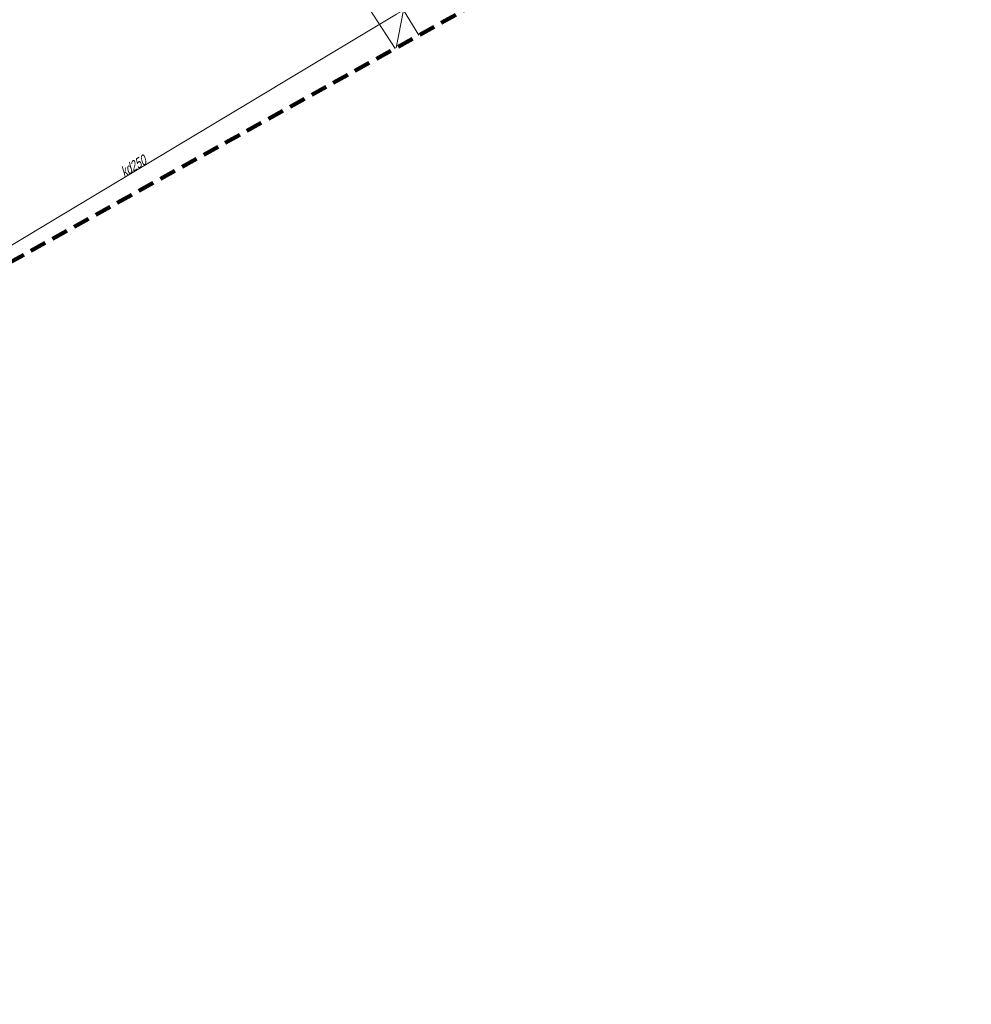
# Model space of a CAD drawing. Extents: x 7463256 to 7464485, y 5957341 to 5958260.
# Tile 196 of 256: x 7464086 to 7464155, y 5957758 to 5957830. Entities that reach past the tile are written whole.
import ezdxf

# ---------------------------------------------------------------- set-up
doc = ezdxf.new("R2010")
doc.units = 0
doc.header["$MEASUREMENT"] = 0
doc.linetypes.add('4', pattern=[1.8, 1.2, -0.6])
for name, color, linetype in [('Obszar opracowania', 7, 'CONTINUOUS'), ('przewód kanalizacyjny (linia)', 7, 'CONTINUOUS'), ('przewód kanalizacyjny (linia)-Atr1', 7, 'CONTINUOUS')]:
    doc.layers.add(name, color=color, linetype=linetype)
doc.styles.get("Standard").update_dxf_attribs({"font": 'txt', "width": 0.75})

msp = doc.modelspace()

# ---------------------------------------------------------------- linework, layer by layer
at = {"layer": 'Obszar opracowania', "color": 132, "linetype": '4', "lineweight": 200, "flags": 128}
msp.add_lwpolyline([(7463648.63, 5957598.42), (7463381.17, 5957559), (7463352.31, 5957567.45), (7463255.88, 5957568.85), (7463280.41, 5957340.9), (7463468.95, 5957378.08), (7463536.66, 5957509.53), (7463626.95, 5957460.4), (7463653.5, 5957411.27), (7463734.5, 5957471.02), (7463879.22, 5957698.07), (7464314.97, 5957939.96), (7464470.72, 5957945.23), (7464483.34, 5958244.06), (7464262.86, 5958260.06), (7464240.11, 5958013.73), (7463789.91, 5957739.13), (7463712.41, 5957593.35)], close=True, dxfattribs=at)
at = {"layer": 'przewód kanalizacyjny (linia)', "color": 34, "linetype": 'Continuous', "lineweight": 18, "flags": 128}
for points in [[(7464110.05, 5957832.18), (7464112.887, 5957827.781)], [(7464077.73, 5957809.14), (7464112.99, 5957830.28), (7464113.49, 5957830.58)], [(7464107.34, 5957831.2), (7464113.49, 5957830.58), (7464112.96, 5957827.822)], [(7464113.49, 5957830.58), (7464114.614, 5957828.74)]]:
    msp.add_lwpolyline(points, dxfattribs=at)

# ---------------------------------------------------------------- texts
at = {"layer": 'przewód kanalizacyjny (linia)-Atr1', "color": 34, "oblique": 15, "width": 0.72}
msp.add_text('kd250', height=0.75, rotation=30.945, dxfattribs=at).set_placement((7464093.15, 5957818.39))

doc.saveas('drawing.dxf')
